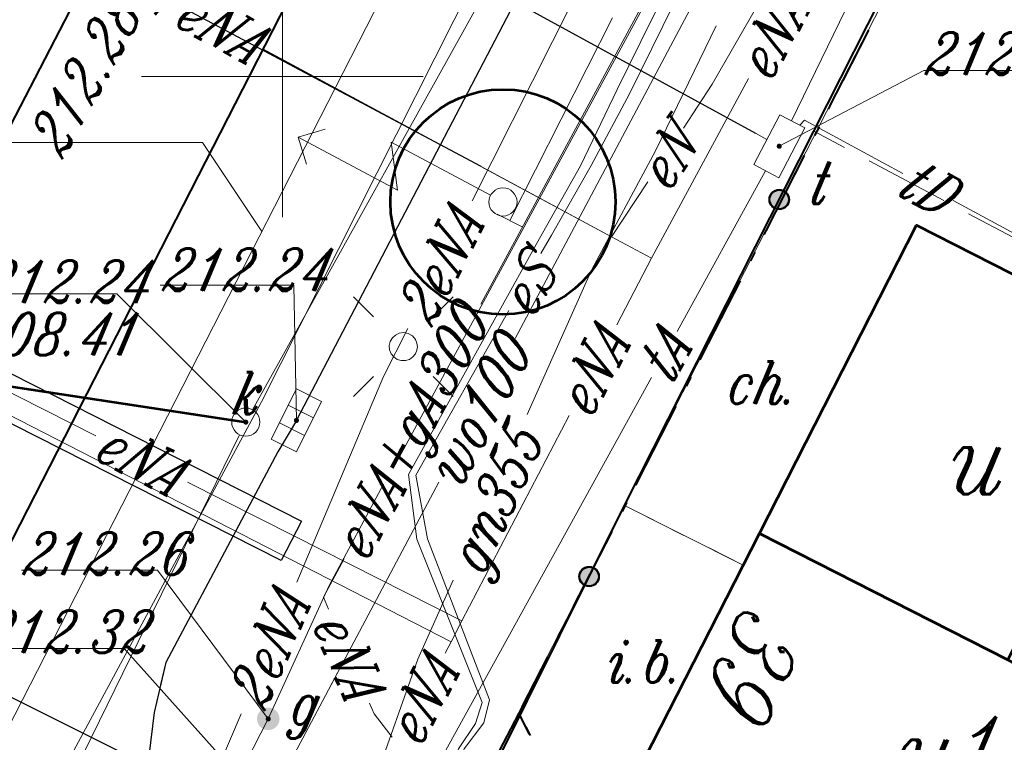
# Model space of a CAD drawing. Header units: millimetres. Extents: x -368 to -158, y 9368 to 9578.
# Tile 27 of 48: x -312 to -295, y 9517 to 9530. Entities that reach past the tile are written whole.
import ezdxf
from ezdxf.enums import TextEntityAlignment as Align

# ---------------------------------------------------------------- set-up
doc = ezdxf.new("R2010")
doc.units = ezdxf.units.MM
for name, pattern in [('Rakowicka 531_1 wstępna wersja$0$KTCR02-500', [1.5, 1, -0.5]), ('Rakowicka 531_1 wstępna wersja$0$KTJZ01-500', [2, 1.5, -0.5]), ('Rakowicka 531_1 wstępna wersja$0$KTPL01-500', [2, 1.5, -0.5])]:
    doc.linetypes.add(name, pattern=pattern)
for name, color, linetype, lineweight in [('-- CO_opis', 11, 'Continuous', 0), ('-- CO_z', 51, 'Continuous', 9), ('Rakowicka 531_1 wstępna wersja$0$BUIB12_03', 250, 'Continuous', 0), ('Rakowicka 531_1 wstępna wersja$0$EGBB01', 250, 'Continuous', 0), ('Rakowicka 531_1 wstępna wersja$0$EGBD03', 250, 'Continuous', 0), ('Rakowicka 531_1 wstępna wersja$0$EPGPO_216', 7, 'Continuous', 0), ('Rakowicka 531_1 wstępna wersja$0$EPUPZ_251', 7, 'Continuous', 0), ('Rakowicka 531_1 wstępna wersja$0$GUPISL', 250, 'Continuous', 13), ('Rakowicka 531_1 wstępna wersja$0$KTCR02', 250, 'Continuous', 0), ('Rakowicka 531_1 wstępna wersja$0$KTJZ01', 250, 'Continuous', 0), ('Rakowicka 531_1 wstępna wersja$0$KTKR01', 250, 'Continuous', 0), ('Rakowicka 531_1 wstępna wersja$0$KTOK05_01', 250, 'Continuous', 0), ('Rakowicka 531_1 wstępna wersja$0$KTPL01', 250, 'Continuous', 0), ('Rakowicka 531_1 wstępna wersja$0$KTTR03', 250, 'Continuous', 0), ('Rakowicka 531_1 wstępna wersja$0$SUOP03_13', 250, 'Continuous', 0), ('Rakowicka 531_1 wstępna wersja$0$SUOP03_17', 250, 'Continuous', 0), ('Rakowicka 531_1 wstępna wersja$0$SUOP03_18', 250, 'Continuous', 0), ('Rakowicka 531_1 wstępna wersja$0$SUPE_01', 250, 'Continuous', 0), ('Rakowicka 531_1 wstępna wersja$0$SUPG_01', 250, 'Continuous', 0), ('Rakowicka 531_1 wstępna wersja$0$SUPK_01', 250, 'Continuous', 0), ('Rakowicka 531_1 wstępna wersja$0$SUPT_01', 250, 'Continuous', 0), ('Rakowicka 531_1 wstępna wersja$0$SUPW_01', 250, 'Continuous', 0), ('Rakowicka 531_1 wstępna wersja$0$SUSM07', 250, 'Continuous', 0), ('Rakowicka 531_1 wstępna wersja$0$SUUS05', 250, 'Continuous', 0), ('Rakowicka 531_1 wstępna wersja$0$SUUS15_05_K', 250, 'Continuous', 0), ('Rakowicka 531_1 wstępna wersja$0$SUUS15_7a_T', 250, 'Continuous', 0), ('Rakowicka 531_1 wstępna wersja$0$SUUS15_7b_T', 250, 'Continuous', 0), ('Rakowicka 531_1 wstępna wersja$0$SUUS25_G', 250, 'Continuous', 0), ('Rakowicka 531_1 wstępna wersja$0$SUUS25_W', 250, 'Continuous', 0), ('Rakowicka 531_1 wstępna wersja$0$SUXX_01_E', 250, 'Continuous', 0), ('Rakowicka 531_1 wstępna wersja$0$Warstwa 3', 250, 'Continuous', 0), ('Rakowicka 531_1 wstępna wersja$0$Warstwa 5', 250, 'Continuous', 0)]:
    doc.layers.add(name, color=color, linetype=linetype, lineweight=lineweight)
doc.layers.add('-- RAMKA', color=11, linetype='Continuous')
doc.layers.add('Rakowicka 531_1 wstępna wersja$0$-- pomoc', color=6, linetype='Continuous', lineweight=0, plot=False)
for name, color, linetype, lineweight, true_color in [('Rakowicka 531_1 wstępna wersja$0$GUPGSH', 7, 'Continuous', 0, 0xffd900), ('Rakowicka 531_1 wstępna wersja$0$GUPKSH', 7, 'Continuous', 0, 0x803300), ('Rakowicka 531_1 wstępna wersja$0$GUPTSH', 7, 'Continuous', 0, 0xff9100)]:
    doc.layers.add(name, color=color, linetype=linetype, lineweight=lineweight, true_color=true_color)
doc.styles.add('Rakowicka 531_1 wstępna wersja$0$Style-ITALIC_1250 I 0.20944', font='ITALIC_1250.shx', dxfattribs={"oblique": 12})

# ---------------------------------------------------------------- blocks, each defined once
blk = doc.blocks.new('Rakowicka 531_1 wstępna wersja$0$GUPKSH1')
at = {"layer": 'Rakowicka 531_1 wstępna wersja$0$GUPKSH', "linetype": 'Continuous', "lineweight": 13}
blk.add_hatch(color=36, dxfattribs=at).paths.add_polyline_path([(0, -0.45), (-0.11647, -0.43467), (-0.225, -0.38971), (-0.3182, -0.3182), (-0.38971, -0.225), (-0.43467, -0.11647), (-0.45, 0), (-0.43467, 0.11647), (-0.38971, 0.225), (-0.3182, 0.3182), (-0.225, 0.38971), (-0.11647, 0.43467), (0, 0.45), (0.11647, 0.43467), (0.225, 0.38971), (0.3182, 0.3182), (0.38971, 0.225), (0.43467, 0.11647), (0.45, 0), (0.43467, -0.11647), (0.38971, -0.225), (0.3182, -0.3182), (0.225, -0.38971), (0.11647, -0.43467)])
blk = doc.blocks.new('Rakowicka 531_1 wstępna wersja$0$GUPTSH1')
at = {"layer": 'Rakowicka 531_1 wstępna wersja$0$GUPTSH', "linetype": 'Continuous', "lineweight": 13}
blk.add_hatch(color=30, dxfattribs=at).paths.add_polyline_path([(0, -0.45), (-0.11647, -0.43467), (-0.225, -0.38971), (-0.3182, -0.3182), (-0.38971, -0.225), (-0.43467, -0.11647), (-0.45, 0), (-0.43467, 0.11647), (-0.38971, 0.225), (-0.3182, 0.3182), (-0.225, 0.38971), (-0.11647, 0.43467), (0, 0.45), (0.11647, 0.43467), (0.225, 0.38971), (0.3182, 0.3182), (0.38971, 0.225), (0.43467, 0.11647), (0.45, 0), (0.43467, -0.11647), (0.38971, -0.225), (0.3182, -0.3182), (0.225, -0.38971), (0.11647, -0.43467)])
blk = doc.blocks.new('Rakowicka 531_1 wstępna wersja$0$SUXX_01_1')
at = {"layer": 'Rakowicka 531_1 wstępna wersja$0$SUXX_01_E', "color": 1, "linetype": 'Continuous', "lineweight": 13}
blk.add_line((0, -0.25), (0, 0.25), dxfattribs=at)
blk = doc.blocks.new('Rakowicka 531_1 wstępna wersja$0$GUPISL1_10')
at = {"color": 0, "flags": 128}
for points in [[(-8.83883, 8.83883), (-5.3033, 5.3033)], [(8.83883, 8.83883), (5.3033, 5.3033)], [(-8.83883, -8.83883), (-5.3033, -5.3033)], [(8.83883, -8.83883), (5.3033, -5.3033)]]:
    blk.add_lwpolyline(points, dxfattribs=at)
blk.add_lwpolyline([(0, 2.5), (0.85505, 2.34922), (1.60697, 1.9151), (2.16507, 1.25), (2.41482, 0.64705), (2.5, 0), (2.41482, -0.64705), (2.16507, -1.25), (1.70042, -1.83262), (1.0847, -2.25242), (0.3726, -2.47207), (-0.3726, -2.47207), (-1.0847, -2.25242), (-1.70042, -1.83262), (-2.16507, -1.25), (-2.43732, -0.5563), (-2.493, 0.18682), (-2.32718, 0.91335), (-1.95458, 1.55872), (-1.4083, 2.0656), (-0.7369, 2.38893), (0, 2.5)], close=True, dxfattribs=at)
blk = doc.blocks.new('Rakowicka 531_1 wstępna wersja$0$GUPGSH1')
at = {"layer": 'Rakowicka 531_1 wstępna wersja$0$GUPGSH', "linetype": 'Continuous', "lineweight": 13}
blk.add_hatch(color=250, dxfattribs=at).paths.add_polyline_path([(0, -0.45), (-0.11647, -0.43467), (-0.225, -0.38971), (-0.3182, -0.3182), (-0.38971, -0.225), (-0.43467, -0.11647), (-0.45, 0), (-0.43467, 0.11647), (-0.38971, 0.225), (-0.3182, 0.3182), (-0.225, 0.38971), (-0.11647, 0.43467), (0, 0.45), (0.11647, 0.43467), (0.225, 0.38971), (0.3182, 0.3182), (0.38971, 0.225), (0.43467, 0.11647), (0.45, 0), (0.43467, -0.11647), (0.38971, -0.225), (0.3182, -0.3182), (0.225, -0.38971), (0.11647, -0.43467)])
blk = doc.blocks.new('Rakowicka 531_1 wstępna wersja$0$SUUS25_1')
at = {"layer": 'Rakowicka 531_1 wstępna wersja$0$SUUS25_G', "linetype": 'Continuous', "lineweight": 13}
h = blk.add_hatch(color=250, dxfattribs=at)
edge = h.paths.add_edge_path()
edge.add_arc((0, 0), 0.2, 0, 360)
blk = doc.blocks.new('Rakowicka 531_1 wstępna wersja$0$SUSM07_01')
at = {"layer": 'Rakowicka 531_1 wstępna wersja$0$SUSM07', "color": 250, "linetype": 'Continuous', "lineweight": 13, "flags": 128}
for points in [[(3.396, 1.054), (3.75, 0.7), (3.396, 0.346)], [(0.25, 0), (2.25, 0), (1.75, 0.7), (3.75, 0.7)]]:
    blk.add_lwpolyline(points, dxfattribs=at)
at = {"layer": 'Rakowicka 531_1 wstępna wersja$0$SUSM07', "color": 250, "linetype": 'Continuous', "lineweight": 13}
blk.add_circle((0, 0), 0.25, dxfattribs=at)
blk = doc.blocks.new('Rakowicka 531_1 wstępna wersja$0$SUUS05')
at = {"layer": 'Rakowicka 531_1 wstępna wersja$0$SUUS05', "color": 250, "linetype": 'Continuous', "lineweight": 13}
for p, q in [((-0.175, -0.25), (-0.175, 0.25)), ((0.175, 0.25), (0.175, -0.25))]:
    blk.add_line(p, q, dxfattribs=at)
at = {"layer": 'Rakowicka 531_1 wstępna wersja$0$SUUS05', "color": 250, "linetype": 'Continuous', "lineweight": 13, "flags": 128}
blk.add_lwpolyline([(-0.5, -0.25), (0.5, -0.25), (0.5, 0.25), (-0.5, 0.25), (-0.5, -0.25)], close=True, dxfattribs=at)
blk = doc.blocks.new('Rakowicka 531_1 wstępna wersja$0$SUUS15_7b_T')
at = {"layer": 'Rakowicka 531_1 wstępna wersja$0$SUUS15_7b_T', "color": 30, "linetype": 'Continuous', "lineweight": 13, "flags": 128}
blk.add_lwpolyline([(-0.5, 0.25), (0.5, 0.25), (0.5, -0.25), (-0.5, -0.25), (-0.5, 0.25)], close=True, dxfattribs=at)
blk = doc.blocks.new('Rakowicka 531_1 wstępna wersja$0$SUUS15_05_K')
at = {"layer": 'Rakowicka 531_1 wstępna wersja$0$SUUS15_05_K', "color": 36, "linetype": 'Continuous', "lineweight": 13}
blk.add_circle((0, 0), 0.25, dxfattribs=at)
blk = doc.blocks.new('Rakowicka 531_1 wstępna wersja')
at = {"layer": 'Rakowicka 531_1 wstępna wersja$0$KTOK05_01', "linetype": 'Continuous', "lineweight": 40}
h = blk.add_hatch(color=250, dxfattribs=at)
edge = h.paths.add_edge_path()
edge.add_arc((7425308.829, 5549097.813), 0.17, 0, 360)
h = blk.add_hatch(color=250, dxfattribs=at)
edge = h.paths.add_edge_path()
edge.add_arc((7425305.451, 5549091.117), 0.17, 0, 360)
at = {"layer": 'Rakowicka 531_1 wstępna wersja$0$-- pomoc', "color": 34, "linetype": 'Continuous', "lineweight": 53}
blk.add_lwpolyline([(7425277.607, 5549096.408), (7425282.539, 5549096.408), (7425299.35, 5549093.86)], dxfattribs=at)
at = {"layer": 'Rakowicka 531_1 wstępna wersja$0$-- pomoc', "color": 200, "linetype": 'Continuous', "lineweight": 53}
blk.add_circle((7425303.92, 5549097.77), 2, dxfattribs=at)
at = {"layer": 'Rakowicka 531_1 wstępna wersja$0$BUIB12_03', "color": 250, "linetype": 'Continuous', "lineweight": 13, "flags": 128}
blk.add_lwpolyline([(7425308.19, 5549091.32), (7425305.85, 5549086.73), (7425303.78, 5549087.76), (7425306.08, 5549092.38), (7425308.19, 5549091.32)], close=True, dxfattribs=at)
at = {"layer": 'Rakowicka 531_1 wstępna wersja$0$EGBB01', "color": 250, "linetype": 'Continuous', "lineweight": 53, "flags": 128}
for points in [[(7425308.48, 5549091.88), (7425311.27, 5549097.36), (7425315.67, 5549095.12), (7425315.1, 5549094), (7425317.92, 5549092.57), (7425316.52, 5549089.86), (7425313.71, 5549091.29), (7425312.89, 5549089.64), (7425308.48, 5549091.88)], [(7425305.85, 5549086.73), (7425308.48, 5549091.88), (7425312.89, 5549089.64), (7425314.66, 5549088.71), (7425314.58, 5549088.56), (7425316.17, 5549087.72), (7425314.97, 5549085.38), (7425311.48, 5549083.92), (7425305.85, 5549086.73)]]:
    blk.add_lwpolyline(points, close=True, dxfattribs=at)
at = {"layer": 'Rakowicka 531_1 wstępna wersja$0$EGBD03', "color": 96, "linetype": 'Continuous', "lineweight": 13, "flags": 128}
for points in [[(7425324.18, 5549127.474), (7425322.67, 5549124.6), (7425313.32, 5549106.49), (7425303.71, 5549087.75), (7425295.44, 5549072.28), (7425282.33, 5549080.89), (7425294.19, 5549103.78), (7425296.9, 5549108.89), (7425302.92, 5549120.41), (7425305.61, 5549125.48), (7425304.7, 5549125.97), (7425309.344, 5549134.875)], [(7425330.541, 5549078.787), (7425329.63, 5549076.9), (7425328.84, 5549075.25), (7425311.48, 5549083.92), (7425305.85, 5549086.73), (7425303.71, 5549087.75), (7425313.32, 5549106.49), (7425334.47, 5549095.85), (7425337.41, 5549094.37), (7425337.57, 5549094.29), (7425336.35, 5549091.95), (7425336.681, 5549091.785)]]:
    blk.add_lwpolyline(points, dxfattribs=at)
at = {"layer": 'Rakowicka 531_1 wstępna wersja$0$EPGPO_216', "color": 8, "linetype": 'Continuous', "lineweight": 40}
for p, q in [((7425310.414, 5549100.819), (7425309.73, 5549099.484)), ((7425309.274, 5549098.594), (7425308.59, 5549097.259)), ((7425308.134, 5549096.369), (7425307.45, 5549095.034)), ((7425306.994, 5549094.144), (7425306.31, 5549092.809)), ((7425305.854, 5549091.919), (7425305.17, 5549090.584)), ((7425304.714, 5549089.694), (7425304.2, 5549088.69)), ((7425304.39, 5549088.321), (7425304.2, 5549088.69))]:
    blk.add_line(p, q, dxfattribs=at)
at = {"layer": 'Rakowicka 531_1 wstępna wersja$0$EPGPO_216', "color": 8, "linetype": 'Continuous', "lineweight": 40, "flags": 128}
blk.add_lwpolyline([(7425304.2, 5549088.69), (7425303.71, 5549087.75), (7425303.503, 5549087.362)], dxfattribs=at)
at = {"layer": 'Rakowicka 531_1 wstępna wersja$0$EPUPZ_251', "color": 8, "linetype": 'Continuous', "lineweight": 40}
for p, q in [((7425310.414, 5549100.819), (7425309.958, 5549099.929)), ((7425309.776, 5549099.573), (7425309.696, 5549099.417)), ((7425309.537, 5549099.106), (7425309.457, 5549098.95)), ((7425309.274, 5549098.594), (7425308.818, 5549097.704)), ((7425308.636, 5549097.348), (7425308.556, 5549097.192)), ((7425308.397, 5549096.881), (7425308.317, 5549096.725)), ((7425308.134, 5549096.369), (7425307.678, 5549095.479)), ((7425307.496, 5549095.123), (7425307.416, 5549094.967)), ((7425307.257, 5549094.656), (7425307.177, 5549094.5)), ((7425306.994, 5549094.144), (7425306.538, 5549093.254)), ((7425306.356, 5549092.898), (7425306.276, 5549092.742)), ((7425306.117, 5549092.431), (7425306.037, 5549092.275)), ((7425305.854, 5549091.919), (7425305.398, 5549091.029)), ((7425305.216, 5549090.673), (7425305.136, 5549090.517)), ((7425304.977, 5549090.206), (7425304.897, 5549090.05)), ((7425304.714, 5549089.694), (7425304.258, 5549088.804)), ((7425304.325, 5549088.448), (7425304.405, 5549088.293))]:
    blk.add_line(p, q, dxfattribs=at)
at = {"layer": 'Rakowicka 531_1 wstępna wersja$0$KTCR02', "color": 250, "linetype": 'Rakowicka 531_1 wstępna wersja$0$KTCR02-500', "lineweight": 13, "flags": 128}
for points in [[(7425302.84, 5549081.09), (7425301.52, 5549082.03), (7425300.37, 5549082.61), (7425299.43, 5549083.28), (7425298.66, 5549084.15), (7425298.14, 5549085.02), (7425297.8, 5549086.02), (7425297.66, 5549086.96), (7425297.63, 5549087.93), (7425297.72, 5549088.7), (7425297.93, 5549089.59), (7425299.92, 5549093.33), (7425300.12, 5549093.67), (7425300.25, 5549093.89), (7425306.76, 5549106.35), (7425309.1, 5549105.08), (7425310.23, 5549107.29), (7425307.84, 5549108.54), (7425314.08, 5549120.54), (7425316.83, 5549125.75), (7425319.058, 5549130.029)], [(7425319.95, 5549119.62), (7425317.38, 5549114.62), (7425317.04, 5549113.95), (7425313.83, 5549107.69), (7425320.49, 5549103.5), (7425328.494, 5549099.463), (7425328.4, 5549099.27), (7425328.27, 5549099), (7425320.288, 5549103.052), (7425313.28, 5549106.61), (7425309.444, 5549099.029), (7425306.08, 5549092.38), (7425303.78, 5549087.76), (7425305.85, 5549086.73), (7425311.48, 5549083.92), (7425314.97, 5549085.38), (7425316.48, 5549084.48), (7425315.28, 5549082.06), (7425320.1, 5549079.67)], [(7425309.383, 5549098.909), (7425306.08, 5549092.38), (7425308.19, 5549091.32), (7425308.48, 5549091.88), (7425311.27, 5549097.36), (7425315.67, 5549095.12), (7425315.1, 5549094), (7425316.871, 5549093.102), (7425316.919, 5549093.195)]]:
    blk.add_lwpolyline(points, dxfattribs=at)
at = {"layer": 'Rakowicka 531_1 wstępna wersja$0$KTJZ01', "color": 250, "linetype": 'Rakowicka 531_1 wstępna wersja$0$KTJZ01-500', "lineweight": 13, "flags": 128}
blk.add_lwpolyline([(7425319.058, 5549130.029), (7425316.83, 5549125.75), (7425314.08, 5549120.54), (7425307.84, 5549108.54), (7425306.76, 5549106.35), (7425300.25, 5549093.89), (7425300.12, 5549093.67), (7425299.92, 5549093.33), (7425297.93, 5549089.59), (7425297.72, 5549088.7), (7425297.63, 5549087.93), (7425297.66, 5549086.96), (7425297.8, 5549086.02), (7425298.14, 5549085.02), (7425298.66, 5549084.15), (7425299.43, 5549083.28), (7425300.37, 5549082.61), (7425301.52, 5549082.03), (7425302.84, 5549081.09)], dxfattribs=at)
at = {"layer": 'Rakowicka 531_1 wstępna wersja$0$KTKR01', "color": 250, "linetype": 'Continuous', "lineweight": 30, "flags": 128}
for points in [[(7425300.25, 5549093.89), (7425306.76, 5549106.35), (7425307.84, 5549108.54), (7425314.08, 5549120.54)], [(7425300.25, 5549093.89), (7425300.12, 5549093.67), (7425299.92, 5549093.33), (7425297.93, 5549089.59), (7425297.72, 5549088.7), (7425297.63, 5549087.93), (7425297.66, 5549086.96), (7425297.8, 5549086.02), (7425298.14, 5549085.02), (7425298.66, 5549084.15), (7425299.43, 5549083.28), (7425300.37, 5549082.61), (7425301.52, 5549082.03), (7425302.84, 5549081.09)]]:
    blk.add_lwpolyline(points, dxfattribs=at)
at = {"layer": 'Rakowicka 531_1 wstępna wersja$0$KTOK05_01', "color": 250, "linetype": 'Continuous', "lineweight": 40, "flags": 128}
blk.add_lwpolyline([(7425303.78, 5549087.76), (7425306.08, 5549092.38), (7425309.444, 5549099.029), (7425313.28, 5549106.61)], dxfattribs=at)
at = {"layer": 'Rakowicka 531_1 wstępna wersja$0$KTOK05_01', "color": 250, "linetype": 'Continuous', "lineweight": 40}
for centre, radius in [((7425308.829, 5549097.813), 0.175), ((7425308.829, 5549097.813), 0.17), ((7425305.451, 5549091.117), 0.175), ((7425305.451, 5549091.117), 0.17)]:
    blk.add_circle(centre, radius, dxfattribs=at)
at = {"layer": 'Rakowicka 531_1 wstępna wersja$0$KTPL01', "color": 250, "linetype": 'Rakowicka 531_1 wstępna wersja$0$KTPL01-500', "lineweight": 13, "flags": 128}
blk.add_lwpolyline([(7425313.518, 5549096.856), (7425309.444, 5549099.029), (7425313.28, 5549106.61), (7425320.288, 5549103.052)], dxfattribs=at)
at = {"layer": 'Rakowicka 531_1 wstępna wersja$0$KTTR03', "color": 250, "linetype": 'Continuous', "lineweight": 40, "flags": 128}
for points in [[(7425312.782, 5549133.16), (7425291.831, 5549092.692)], [(7425315.643, 5549131.733), (7425288.21, 5549078.13), (7425283.522, 5549068.679)]]:
    blk.add_lwpolyline(points, dxfattribs=at)
at = {"layer": 'Rakowicka 531_1 wstępna wersja$0$SUOP03_13', "color": 1, "linetype": 'Continuous', "lineweight": 30, "flags": 128}
blk.add_lwpolyline([(7425303.534, 5549098.398), (7425294.146, 5549103.394)], dxfattribs=at)
blk.add_lwpolyline([(7425299.98, 5549091.4), (7425290.03, 5549096.44), (7425290.39, 5549097.15), (7425300.34, 5549092.1), (7425299.98, 5549091.4)], close=True, dxfattribs=at)
at = {"layer": 'Rakowicka 531_1 wstępna wersja$0$SUOP03_17', "color": 30, "linetype": 'Continuous', "lineweight": 30, "flags": 128}
blk.add_lwpolyline([(7425295.778, 5549105.896), (7425308.41, 5549098.99)], dxfattribs=at)
at = {"layer": 'Rakowicka 531_1 wstępna wersja$0$SUOP03_18', "color": 5, "linetype": 'Continuous', "lineweight": 30, "flags": 128}
blk.add_lwpolyline([(7425288.53, 5549092.3), (7425299.07, 5549087.03)], dxfattribs=at)
at = {"layer": 'Rakowicka 531_1 wstępna wersja$0$SUPE_01', "color": 1, "linetype": 'Continuous', "lineweight": 13, "flags": 128}
for points in [[(7425310.058, 5549108.384), (7425309.49, 5549107.28), (7425308.27, 5549104.66), (7425301.968, 5549093.034)], [(7425314.248, 5549106.252), (7425313.12, 5549106.83), (7425312.11, 5549105.32), (7425309.1, 5549102.41), (7425307.64, 5549099.86), (7425307.126, 5549099.082)], [(7425304.595, 5549096.854), (7425304.78, 5549097.18), (7425305.49, 5549098.42), (7425306.17, 5549099.69), (7425306.76, 5549100.89), (7425308.37, 5549104.14), (7425309.25, 5549105.88), (7425309.332, 5549106.038)], [(7425306.226, 5549103.456), (7425303.371, 5549097.789)], [(7425306.863, 5549101.587), (7425306.58, 5549101.04), (7425305.95, 5549099.77), (7425305.3, 5549098.41), (7425304.57, 5549097.12), (7425302.24, 5549092.93), (7425302.39, 5549091.78), (7425303.55, 5549088.88), (7425303.43, 5549088.51), (7425303.13, 5549088.06), (7425298.24, 5549076.891)], [(7425304.04, 5549097.44), (7425305.869, 5549101.042)], [(7425299.652, 5549100.481), (7425305.85, 5549097.15)], [(7425305.85, 5549097.15), (7425303.534, 5549098.398), (7425299.656, 5549100.488)], [(7425306.56, 5549096.77), (7425308.285, 5549099.963)], [(7425296.688, 5549093.618), (7425290.25, 5549096.873), (7425286.486, 5549098.776)], [(7425306.497, 5549098.13), (7425305.85, 5549097.15)], [(7425306.56, 5549096.77), (7425305.85, 5549097.15)], [(7425305.941, 5549095.587), (7425306.56, 5549096.77)], [(7425299.336, 5549079.047), (7425303.23, 5549088.06), (7425303.58, 5549088.52), (7425303.68, 5549088.93), (7425302.58, 5549091.79), (7425302.37, 5549092.92), (7425304.025, 5549095.845)], [(7425302.229, 5549095.522), (7425301.8, 5549094.67), (7425300.255, 5549091.018)], [(7425303, 5549089.96), (7425294.886, 5549094.118)], [(7425302.896, 5549089.759), (7425303, 5549089.96), (7425303.19, 5549090.33), (7425305.097, 5549093.975)], [(7425303.19, 5549090.33), (7425300.206, 5549091.839), (7425298.312, 5549092.796)], [(7425301.101, 5549091.434), (7425300.73, 5549090.75), (7425300.823, 5549090.536)], [(7425301.549, 5549088.867), (7425301.63, 5549088.68), (7425301.954, 5549088.264)], [(7425299.266, 5549088.68), (7425298.72, 5549087.39), (7425299.63, 5549085.29), (7425299.66, 5549084.41), (7425297.87, 5549080.19)]]:
    blk.add_lwpolyline(points, dxfattribs=at)
at = {"layer": 'Rakowicka 531_1 wstępna wersja$0$SUPG_01', "color": 52, "linetype": 'Continuous', "lineweight": 13}
blk.add_line((7425299.21, 5549093.44), (7425299.623, 5549094.208), dxfattribs=at)
at = {"layer": 'Rakowicka 531_1 wstępna wersja$0$SUPG_01', "color": 52, "linetype": 'Continuous', "lineweight": 13, "flags": 128}
for points in [[(7425307.494, 5549109.816), (7425299.63, 5549094.22), (7425295.79, 5549087.09), (7425293.917, 5549083.607)], [(7425308.61, 5549105.37), (7425303.526, 5549095.954)], [(7425307.707, 5549100.896), (7425306.63, 5549098.68), (7425305.5, 5549096.57), (7425304.35, 5549093.994)], [(7425301.799, 5549092.756), (7425300.83, 5549090.96), (7425299.75, 5549088.59), (7425295.63, 5549080.544)], [(7425303.038, 5549091.055), (7425302.41, 5549089.65), (7425301.63, 5549087.46), (7425301, 5549085.42), (7425300.78, 5549084.45), (7425298.652, 5549079.857)]]:
    blk.add_lwpolyline(points, dxfattribs=at)
at = {"layer": 'Rakowicka 531_1 wstępna wersja$0$SUPK_01', "color": 36, "linetype": 'Continuous', "lineweight": 13, "flags": 128}
for points in [[(7425305.123, 5549104.576), (7425304.72, 5549103.77), (7425304.57, 5549103.05), (7425304.11, 5549102.41), (7425299.472, 5549094.078)], [(7425299.24, 5549093.636), (7425293.7, 5549082.34), (7425291.944, 5549079.038)]]:
    blk.add_lwpolyline(points, dxfattribs=at)
at = {"layer": 'Rakowicka 531_1 wstępna wersja$0$SUPT_01', "color": 30, "linetype": 'Continuous', "lineweight": 13, "flags": 128}
for points in [[(7425308.611, 5549098.88), (7425308.41, 5549098.99), (7425300.114, 5549103.525)], [(7425300.114, 5549103.525), (7425308.41, 5549098.99), (7425308.611, 5549098.88)], [(7425309.048, 5549099.21), (7425310.114, 5549101.408)], [(7425309.195, 5549099.133), (7425309.28, 5549099.22), (7425311.027, 5549098.278)], [(7425307.013, 5549095.471), (7425308.588, 5549098.322)], [(7425311.919, 5549097.797), (7425313.62, 5549096.88), (7425313.39, 5549096.281)], [(7425301.891, 5549086.199), (7425306.56, 5549094.65)]]:
    blk.add_lwpolyline(points, dxfattribs=at)
at = {"layer": 'Rakowicka 531_1 wstępna wersja$0$SUPW_01', "color": 5, "linetype": 'Continuous', "lineweight": 13}
blk.add_line((7425300.838, 5549089.142), (7425301.316, 5549090.041), dxfattribs=at)
at = {"layer": 'Rakowicka 531_1 wstępna wersja$0$SUPW_01', "color": 5, "linetype": 'Continuous', "lineweight": 13, "flags": 128}
for points in [[(7425311.561, 5549109.312), (7425304.137, 5549095.347)], [(7425302.78, 5549092.794), (7425299.71, 5549087.02), (7425299.59, 5549086.79)], [(7425299.59, 5549086.79), (7425299.07, 5549087.03), (7425293.76, 5549089.685)]]:
    blk.add_lwpolyline(points, dxfattribs=at)
at = {"layer": 'Rakowicka 531_1 wstępna wersja$0$SUUS15_05_K', "color": 36, "linetype": 'Continuous', "lineweight": 13, "flags": 128}
for points in [[(7425300.25, 5549093.89), (7425300.207, 5549096.291), (7425297.827, 5549096.291)], [(7425299.35, 5549093.86), (7425297.056, 5549096.141), (7425294.608, 5549096.141)]]:
    blk.add_lwpolyline(points, dxfattribs=at)
at = {"layer": 'Rakowicka 531_1 wstępna wersja$0$SUUS15_7a_T', "color": 30, "linetype": 'Continuous', "lineweight": 13, "flags": 128}
blk.add_lwpolyline([(7425308.83, 5549098.76), (7425311.4, 5549100.107), (7425313.647, 5549100.107)], dxfattribs=at)
at = {"layer": 'Rakowicka 531_1 wstępna wersja$0$SUUS25_G', "color": 250, "linetype": 'Continuous', "lineweight": 13, "flags": 128}
blk.add_lwpolyline([(7425299.75, 5549088.59), (7425297.779, 5549091.228), (7425295.366, 5549091.228)], dxfattribs=at)
at = {"layer": 'Rakowicka 531_1 wstępna wersja$0$SUUS25_W', "color": 5, "linetype": 'Continuous', "lineweight": 13, "flags": 128}
blk.add_lwpolyline([(7425299.71, 5549087.02), (7425297.19, 5549089.84), (7425294.661, 5549089.84)], dxfattribs=at)
at = {"layer": 'Rakowicka 531_1 wstępna wersja$0$Warstwa 3', "color": 250, "linetype": 'Continuous', "lineweight": 13}
for p, q in [((7425300, 5549102.5), (7425300, 5549097.5)), ((7425297.5, 5549100), (7425302.5, 5549100))]:
    blk.add_line(p, q, dxfattribs=at)
at = {"layer": 'Rakowicka 531_1 wstępna wersja$0$GUPISL', "color": 250, "linetype": 'Continuous', "lineweight": 13, "xscale": 0.1, "yscale": 0.1, "zscale": 0.1}
blk.add_blockref('Rakowicka 531_1 wstępna wersja$0$GUPISL1_10', (7425302.15, 5549095.2), dxfattribs=at)
at = {"layer": 'Rakowicka 531_1 wstępna wersja$0$SUSM07', "color": 250, "linetype": 'Continuous', "lineweight": 13, "rotation": 151.8935206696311}
blk.add_blockref('Rakowicka 531_1 wstępna wersja$0$SUSM07_01', (7425303.92, 5549097.77), dxfattribs=at)
at = {"layer": 'Rakowicka 531_1 wstępna wersja$0$SUUS05', "color": 250, "linetype": 'Continuous', "lineweight": 13, "rotation": 63.43474352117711}
blk.add_blockref('Rakowicka 531_1 wstępna wersja$0$SUUS05', (7425300.25, 5549093.89), dxfattribs=at)
at = {"layer": 'Rakowicka 531_1 wstępna wersja$0$SUUS15_05_K', "color": 36, "linetype": 'Continuous', "lineweight": 13}
blk.add_blockref('Rakowicka 531_1 wstępna wersja$0$SUUS15_05_K', (7425299.35, 5549093.86), dxfattribs=at)
at = {"layer": 'Rakowicka 531_1 wstępna wersja$0$SUUS15_05_K', "color": 36, "linetype": 'Continuous', "lineweight": 13, "xscale": 0.1, "yscale": 0.1, "zscale": 0.1}
for p in [(7425299.35, 5549093.86), (7425300.25, 5549093.89)]:
    blk.add_blockref('Rakowicka 531_1 wstępna wersja$0$GUPKSH1', p, dxfattribs=at)
at = {"layer": 'Rakowicka 531_1 wstępna wersja$0$SUUS15_7a_T', "color": 30, "linetype": 'Continuous', "lineweight": 13, "xscale": 0.1, "yscale": 0.1, "zscale": 0.1}
blk.add_blockref('Rakowicka 531_1 wstępna wersja$0$GUPTSH1', (7425308.83, 5549098.76), dxfattribs=at)
at = {"layer": 'Rakowicka 531_1 wstępna wersja$0$SUUS15_7b_T', "color": 30, "linetype": 'Continuous', "lineweight": 13, "rotation": 62.40248337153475}
blk.add_blockref('Rakowicka 531_1 wstępna wersja$0$SUUS15_7b_T', (7425308.83, 5549098.76), dxfattribs=at)
at = {"layer": 'Rakowicka 531_1 wstępna wersja$0$SUUS25_G', "color": 250, "linetype": 'Continuous', "lineweight": 13, "rotation": 336.5012259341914}
blk.add_blockref('Rakowicka 531_1 wstępna wersja$0$SUUS25_1', (7425299.75, 5549088.59), dxfattribs=at)
at = {"layer": 'Rakowicka 531_1 wstępna wersja$0$SUUS25_G', "color": 250, "linetype": 'Continuous', "lineweight": 13, "xscale": 0.1, "yscale": 0.1, "zscale": 0.1}
blk.add_blockref('Rakowicka 531_1 wstępna wersja$0$GUPGSH1', (7425299.75, 5549088.59), dxfattribs=at)
at = {"layer": 'Rakowicka 531_1 wstępna wersja$0$SUXX_01_E', "color": 1, "linetype": 'Continuous', "lineweight": 13, "rotation": 63.0840433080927}
blk.add_blockref('Rakowicka 531_1 wstępna wersja$0$SUXX_01_1', (7425304.04, 5549097.44), dxfattribs=at)
at = {"layer": 'Rakowicka 531_1 wstępna wersja$0$BUIB12_03', "color": 250, "linetype": 'Continuous', "lineweight": 13, "insert": (7425305.725, 5549089.233), "char_height": 0.75, "attachment_point": 7, "rotation": 359.9998, "line_spacing_factor": 0.6, "style": 'Rakowicka 531_1 wstępna wersja$0$Style-ITALIC_1250 I 0.20944'}
blk.add_mtext('\\H1x;\\W0.8;i.b.', dxfattribs=at)
at = {"layer": 'Rakowicka 531_1 wstępna wersja$0$EGBB01', "color": 250, "linetype": 'Continuous', "lineweight": 30, "style": 'Rakowicka 531_1 wstępna wersja$0$Style-ITALIC_1250 I 0.20944', "oblique": 12, "width": 0.8}
for s, rotation, p in [('u1', 359.9998, (7425311.758, 5549092.578)), ('39', 245.7, (7425308.213, 5549090.667)), ('u1', 359.9998, (7425310.831, 5549087.384))]:
    blk.add_text(s, height=1.25, rotation=rotation, dxfattribs=at).set_placement(p)
at = {"layer": 'Rakowicka 531_1 wstępna wersja$0$KTCR02', "color": 250, "linetype": 'Continuous', "lineweight": 13, "style": 'Rakowicka 531_1 wstępna wersja$0$Style-ITALIC_1250 I 0.20944', "oblique": 12, "width": 0.8}
blk.add_text('ch.', height=0.75, rotation=360, dxfattribs=at).set_placement((7425308.511, 5549094.187), align=Align.CENTER)
at = {"layer": 'Rakowicka 531_1 wstępna wersja$0$SUPE_01', "color": 1, "linetype": 'Continuous', "lineweight": 13, "style": 'Rakowicka 531_1 wstępna wersja$0$Style-ITALIC_1250 I 0.20944', "oblique": 12, "width": 0.8}
for s, rotation, p in [('eN+eNA', 331.6791, (7425298.136, 5549101.307)), ('eNA', 61.6208, (7425308.717, 5549100.764)), ('eN', 56.5546, (7425306.845, 5549098.584)), ('2eNA', 63.2637, (7425302.8, 5549096.656)), ('eS', 60.502, (7425304.365, 5549096.318)), ('eNA', 62.3773, (7425305.513, 5549094.784)), ('eNA', 333.1775, (7425297.5, 5549093.207)), ('eNA', 61.5398, (7425301.53, 5549092.236)), ('2eNA', 67.0679, (7425299.76, 5549089.849)), ('eNA', 293.4986, (7425301.186, 5549089.701)), ('eNA', 62.6501, (7425302.478, 5549088.951))]:
    blk.add_text(s, height=0.75, rotation=rotation, dxfattribs=at).set_placement(p, align=Align.MIDDLE_CENTER)
at = {"layer": 'Rakowicka 531_1 wstępna wersja$0$SUPG_01', "color": 250, "linetype": 'Continuous', "lineweight": 13, "style": 'Rakowicka 531_1 wstępna wersja$0$Style-ITALIC_1250 I 0.20944', "oblique": 12, "width": 0.8}
for s, rotation, p in [('+gA300', 61.6353, (7425302.598, 5549094.389)), ('gn355', 65.9377, (7425303.773, 5549092.49))]:
    blk.add_text(s, height=0.75, rotation=rotation, dxfattribs=at).set_placement(p, align=Align.MIDDLE_CENTER)
at = {"layer": 'Rakowicka 531_1 wstępna wersja$0$SUPT_01', "color": 30, "linetype": 'Continuous', "lineweight": 13, "style": 'Rakowicka 531_1 wstępna wersja$0$Style-ITALIC_1250 I 0.20944', "oblique": 12, "width": 0.8}
for s, rotation, p in [('tD', 331.6678, (7425311.473, 5549098.038)), ('tA', 61.0826, (7425306.786, 5549095.061))]:
    blk.add_text(s, height=0.75, rotation=rotation, dxfattribs=at).set_placement(p, align=Align.MIDDLE_CENTER)
at = {"layer": 'Rakowicka 531_1 wstępna wersja$0$SUPW_01', "color": 5, "linetype": 'Continuous', "lineweight": 13, "style": 'Rakowicka 531_1 wstępna wersja$0$Style-ITALIC_1250 I 0.20944', "oblique": 12, "width": 0.8}
blk.add_text('wo100', height=0.75, rotation=62.0042, dxfattribs=at).set_placement((7425303.477, 5549094.061), align=Align.MIDDLE_CENTER)
at = {"layer": 'Rakowicka 531_1 wstępna wersja$0$SUUS15_05_K', "color": 36, "linetype": 'Continuous', "lineweight": 13, "char_height": 0.75, "attachment_point": 7, "rotation": 359.9998, "line_spacing_factor": 0.6, "style": 'Rakowicka 531_1 wstępna wersja$0$Style-ITALIC_1250 I 0.20944'}
for s, insert in [('\\H1x;\\W0.8;212.24', (7425297.845, 5549096.191)), ('\\H1x;\\W0.8;212.24', (7425294.668, 5549095.98)), ('\\H1x;\\W0.8;208.41', (7425294.461, 5549095.049)), ('\\H1x;\\W0.8;k', (7425299.08, 5549094))]:
    blk.add_mtext(s, dxfattribs=dict(at, insert=insert))
at = {"layer": 'Rakowicka 531_1 wstępna wersja$0$SUUS15_7a_T', "color": 30, "linetype": 'Continuous', "lineweight": 13, "insert": (7425311.4, 5549100.03), "char_height": 0.75, "attachment_point": 7, "rotation": 359.9998, "line_spacing_factor": 0.6, "style": 'Rakowicka 531_1 wstępna wersja$0$Style-ITALIC_1250 I 0.20944'}
blk.add_mtext('\\H1x;\\W0.8;212.46', dxfattribs=at)
at = {"layer": 'Rakowicka 531_1 wstępna wersja$0$SUUS15_7b_T', "color": 30, "linetype": 'Continuous', "lineweight": 13, "insert": (7425309.32, 5549097.735), "char_height": 0.75, "attachment_point": 7, "rotation": 359.9998, "line_spacing_factor": 0.6, "style": 'Rakowicka 531_1 wstępna wersja$0$Style-ITALIC_1250 I 0.20944'}
blk.add_mtext('\\H1x;\\W0.8;t', dxfattribs=at)
at = {"layer": 'Rakowicka 531_1 wstępna wersja$0$SUUS25_G', "color": 250, "linetype": 'Continuous', "lineweight": 13, "char_height": 0.75, "attachment_point": 7, "rotation": 359.9998, "line_spacing_factor": 0.6, "style": 'Rakowicka 531_1 wstępna wersja$0$Style-ITALIC_1250 I 0.20944'}
for s, insert in [('\\H1x;\\W0.8;212.26', (7425295.366, 5549091.15)), ('\\H1x;\\W0.8;g', (7425300.103, 5549088.241))]:
    blk.add_mtext(s, dxfattribs=dict(at, insert=insert))
at = {"layer": 'Rakowicka 531_1 wstępna wersja$0$SUUS25_W', "color": 5, "linetype": 'Continuous', "lineweight": 13, "insert": (7425294.661, 5549089.763), "char_height": 0.75, "attachment_point": 7, "rotation": 359.9998, "line_spacing_factor": 0.6, "style": 'Rakowicka 531_1 wstępna wersja$0$Style-ITALIC_1250 I 0.20944'}
blk.add_mtext('\\H1x;\\W0.8;212.32', dxfattribs=at)
at = {"layer": 'Rakowicka 531_1 wstępna wersja$0$Warstwa 5', "color": 250, "linetype": 'Continuous', "lineweight": 13, "insert": (7425296.086, 5549098.51), "char_height": 0.75, "attachment_point": 7, "rotation": 61.0434, "line_spacing_factor": 0.6, "style": 'Rakowicka 531_1 wstępna wersja$0$Style-ITALIC_1250 I 0.20944'}
blk.add_mtext('\\H1x;\\W0.8;212.28', dxfattribs=at)

msp = doc.modelspace()

# ---------------------------------------------------------------- linework, layer by layer
at = {"layer": '-- CO_opis', "lineweight": 0}
msp.add_lwpolyline([(-316.763, 9528.014), (-309.549, 9528.014), (-309.049, 9528.014), (-307.998, 9526.433)], dxfattribs=at)
at = {"layer": '-- CO_z'}
msp.add_lwpolyline([(-314.564, 9513.598), (-301.392, 9539.348)], dxfattribs=at)

# ---------------------------------------------------------------- block references
at = {"layer": '-- RAMKA'}
msp.add_blockref('Rakowicka 531_1 wstępna wersja', (-7425607.631, -5539570.812), dxfattribs=at)

doc.saveas('drawing.dxf')
